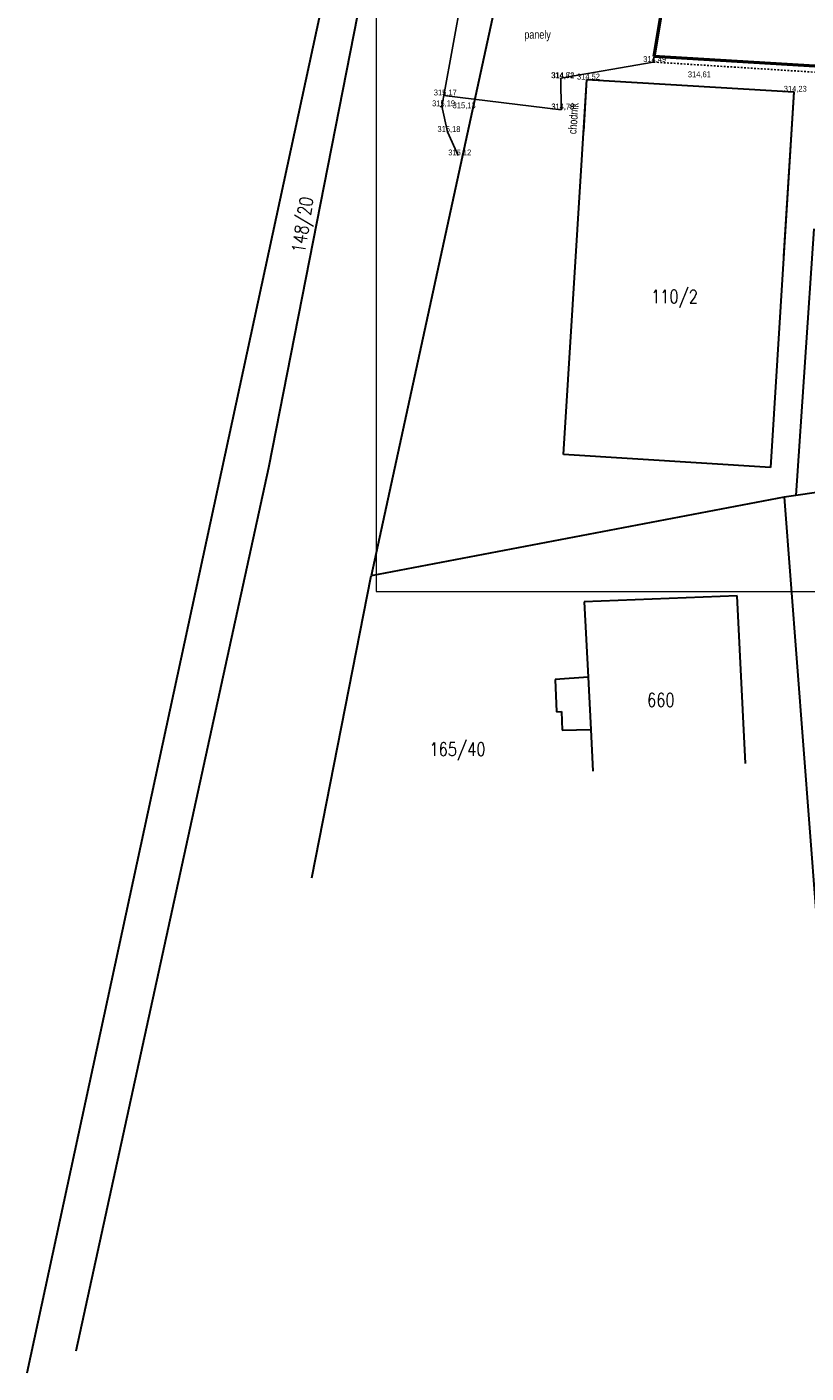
# Model space of a CAD drawing. Extents: x -783215 to -782699, y -1044860 to -1044498.
# Tile 52 of 60: x -782864 to -782817, y -1044860 to -1044780. Entities that reach past the tile are written whole.
import ezdxf
from ezdxf.enums import TextEntityAlignment as Align

# ---------------------------------------------------------------- set-up
doc = ezdxf.new("R2010")
doc.units = 0
doc.header["$MEASUREMENT"] = 0
doc.linetypes.add('HIDDEN', pattern=[0.375, 0.25, -0.125])
for name, color, linetype, lineweight in [('K_VOZOVKA', 242, 'CONTINUOUS', 50), ('KN_hranice pozemků', 140, 'CONTINUOUS', 30), ('Z_BUDOVY', 7, 'CONTINUOUS', 30), ('Z_VÝŠKY', 7, 'CONTINUOUS', 9), ('šrafy-chodník pojízdný', 21, 'CONTINUOUS', 13)]:
    doc.layers.add(name, color=color, linetype=linetype, lineweight=lineweight)
for name, color, linetype in [('KN_čísla parcel', 140, 'CONTINUOUS'), ('Z_hrany ploch', 7, 'CONTINUOUS'), ('Z_Popisy', 7, 'CONTINUOUS')]:
    doc.layers.add(name, color=color, linetype=linetype)
doc.styles.add('ROMAND', font='romand', dxfattribs={"height": 0.2})
doc.styles.add('Style-cs_Working', font='cs_Working.shx')

msp = doc.modelspace()

# ---------------------------------------------------------------- linework, layer by layer
at = {"layer": 'K_VOZOVKA', "linetype": 'ByBlock', "ltscale": 2500}
msp.add_line((-782839.111, -1044784.909), (-782839.103, -1044784.863), dxfattribs=at)
at = {"layer": 'K_VOZOVKA', "color": 3, "linetype": 'ByBlock', "ltscale": 2500}
msp.add_lwpolyline([(-782825.983, -1044778.924), (-782826.465, -1044781.9)], dxfattribs=at)
at = {"layer": 'K_VOZOVKA', "linetype": 'ByBlock', "ltscale": 2500}
msp.add_lwpolyline([(-782782.25, -1044781.113), (-782802.632, -1044782.796, -0.035396), (-782809.914, -1044782.88), (-782826.465, -1044781.9)], format="xyb", dxfattribs=at)
at = {"layer": 'KN_hranice pozemků', "linetype": 'Continuous'}
for p, q in [((-782838.282, -1044741.797), (-782863.852, -1044860.447)), ((-782837.362, -1044744.927), (-782849.452, -1044806.427)), ((-782835.072, -1044774.887), (-782843.332, -1044812.887)), ((-782831.852, -1044805.637), (-782830.462, -1044783.267)), ((-782830.462, -1044783.267), (-782818.132, -1044783.997)), ((-782818.132, -1044783.997), (-782819.512, -1044806.417)), ((-782816.922, -1044792.177), (-782818.012, -1044808.087)), ((-782794.962, -1044804.717), (-782818.012, -1044808.087)), ((-782819.512, -1044806.417), (-782831.852, -1044805.637)), ((-782849.452, -1044806.427), (-782860.942, -1044859.137)), ((-782818.012, -1044808.087), (-782818.702, -1044808.187)), ((-782818.702, -1044808.187), (-782843.332, -1044812.887)), ((-782818.702, -1044808.187), (-782816.802, -1044832.847)), ((-782846.872, -1044830.897), (-782843.332, -1044812.887)), ((-782821.512, -1044814.077), (-782830.632, -1044814.437)), ((-782830.632, -1044814.437), (-782830.382, -1044818.927)), ((-782821.002, -1044824.077), (-782821.512, -1044814.077)), ((-782830.382, -1044818.927), (-782832.362, -1044819.067)), ((-782832.362, -1044819.067), (-782832.272, -1044820.997)), ((-782830.382, -1044818.927), (-782830.232, -1044822.057)), ((-782832.272, -1044820.997), (-782831.972, -1044820.977)), ((-782831.972, -1044820.977), (-782831.942, -1044822.087)), ((-782831.942, -1044822.087), (-782830.232, -1044822.057)), ((-782830.232, -1044822.057), (-782830.102, -1044824.537))]:
    msp.add_line(p, q, dxfattribs=at).dxf.unprotected_set("ltscale", 0)
at = {"layer": 'Z_BUDOVY'}
for p, q in [((-782830.654, -1044786.363), (-782830.462, -1044783.267)), ((-782830.462, -1044783.267), (-782818.132, -1044783.997)), ((-782818.132, -1044783.997), (-782818.735, -1044793.801))]:
    msp.add_line(p, q, dxfattribs=at).dxf.unprotected_set("ltscale", 0)
at = {"layer": 'Z_hrany ploch', "linetype": 'Continuous'}
for p, q in [((-782839, -1044784.218), (-782837.72, -1044777.22)), ((-782826.517, -1044782.224), (-782825.935, -1044778.628)), ((-782826.517, -1044782.224), (-782832.013, -1044783.184)), ((-782831.999, -1044785.067), (-782832.013, -1044783.184)), ((-782839.103, -1044784.861), (-782839, -1044784.218)), ((-782838.782, -1044786.397), (-782839.103, -1044784.861)), ((-782839, -1044784.218), (-782831.999, -1044785.067)), ((-782838.138, -1044787.797), (-782838.782, -1044786.397))]:
    msp.add_line(p, q, dxfattribs=at).dxf.unprotected_set("ltscale", 0)
at = {"layer": 'Z_hrany ploch', "linetype": 'HIDDEN'}
msp.add_line((-782813.807, -1044783.022), (-782826.517, -1044782.224), dxfattribs=at).dxf.unprotected_set("ltscale", 0)
at = {"layer": 'šrafy-chodník pojízdný', "linetype": 'ByBlock', "ltscale": 2500}
for p, q in [((-782843.02, -1044688.194), (-782843.02, -1044813.81)), ((-782843.02, -1044813.81), (-782768.77, -1044813.81))]:
    msp.add_line(p, q, dxfattribs=at)

# ---------------------------------------------------------------- texts
at = {"layer": 'KN_čísla parcel', "linetype": 'Continuous', "style": 'ROMAND', "width": 0.8}
msp.add_text('148/20', height=0.8, rotation=81.016, dxfattribs=at).set_placement((-782847.032, -1044791.997), align=Align.CENTER)
for s, p in [('110/2', (-782825.242, -1044796.617)), ('660', (-782826.052, -1044820.687)), ('165/40', (-782838.182, -1044823.627))]:
    msp.add_text(s, height=0.8, dxfattribs=at).set_placement(p, align=Align.CENTER)
at = {"layer": 'Z_Popisy', "color": 7, "linetype": 'Continuous', "style": 'Style-cs_Working', "width": 0.8}
msp.add_text('panely', height=0.5, dxfattribs=at).set_placement((-782833.402, -1044780.583), align=Align.MIDDLE_CENTER)
msp.add_text('chodník', height=0.5, rotation=85.371, dxfattribs=at).set_placement((-782831.271, -1044785.586), align=Align.MIDDLE_CENTER)
at = {"layer": 'Z_VÝŠKY', "linetype": 'Continuous', "style": 'Style-cs_Working', "width": 0.8}
for s, p in [('314,49', (-782827.108, -1044782.224)), ('314,81', (-782832.604, -1044783.184)), ('314,72', (-782832.572, -1044783.189)), ('314,52', (-782831.053, -1044783.267)), ('314,61', (-782824.441, -1044783.134)), ('315,17', (-782839.591, -1044784.218)), ('314,23', (-782818.723, -1044783.997)), ('315,19', (-782839.694, -1044784.861)), ('315,13', (-782838.468, -1044784.981)), ('314,73', (-782832.59, -1044785.067)), ('314,78', (-782832.581, -1044785.05)), ('315,18', (-782839.373, -1044786.397)), ('315,12', (-782838.729, -1044787.797))]:
    msp.add_text(s, height=0.35, dxfattribs=at).set_placement(p)

doc.saveas('drawing.dxf')
